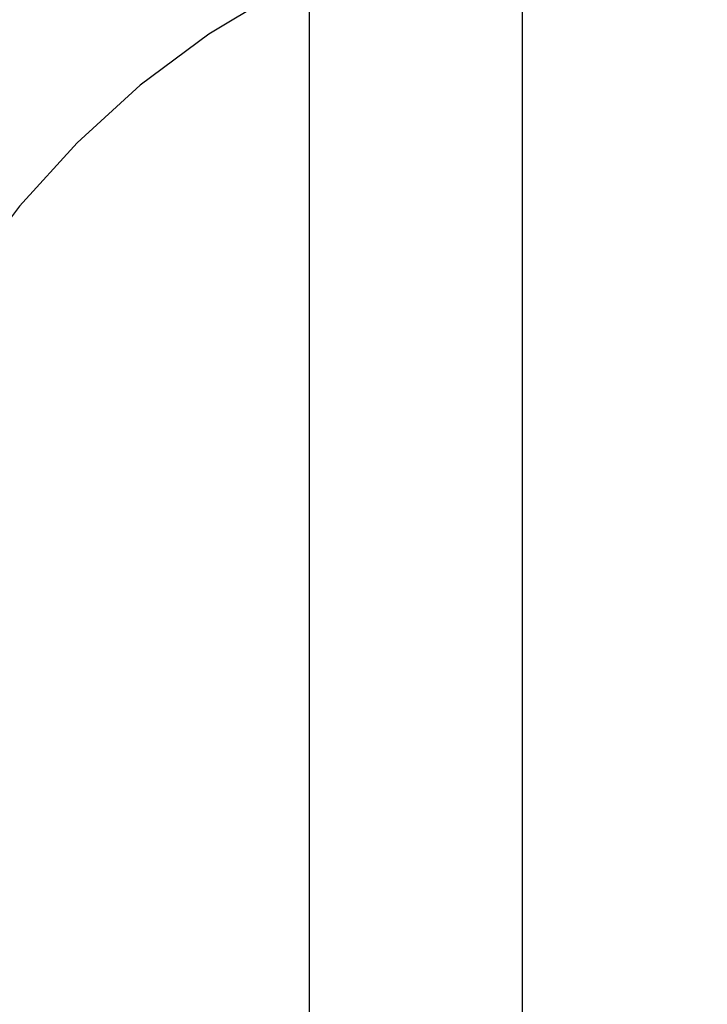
# Model space of a CAD drawing. Header units: inches. Extents: x 0 to 308, y 0 to 199.
# Tile 41 of 139: x 87.309 to 87.417, y 102.439 to 102.594. Entities that reach past the tile are written whole.
import ezdxf

# ---------------------------------------------------------------- set-up
doc = ezdxf.new("R2010")
doc.units = ezdxf.units.IN
doc.header["$LTSCALE"] = 16.920913
doc.header["$MEASUREMENT"] = 0
doc.linetypes.add('HIDDEN', pattern=[0.2, 0.1, -0.1])
doc.layers.add('DEFAULT_2', color=8, linetype='HIDDEN')
doc.layers.add('RIGHT_OR_MAIN_DOOR_ASSEMBLY', color=7, linetype='CONTINUOUS')

msp = doc.modelspace()

# ---------------------------------------------------------------- linework, layer by layer
at = {"layer": 'DEFAULT_2', "color": 8, "linetype": 'HIDDEN'}
for p, q in [((87.41667, 99.36664), (87.41667, 104.86714)), ((87.35417, 102.01849), (87.35417, 102.76154))]:
    msp.add_line(p, q, dxfattribs=at)
for radius in [0.25, 0.14]:
    msp.add_arc((87.41667, 102.47582), radius, 90, 270, dxfattribs=at)
at = {"layer": 'RIGHT_OR_MAIN_DOOR_ASSEMBLY', "color": 3, "linetype": 'Continuous'}
msp.add_line((87.38767, 91.08382), (87.38767, 113.58382), dxfattribs=at)

doc.saveas('drawing.dxf')
